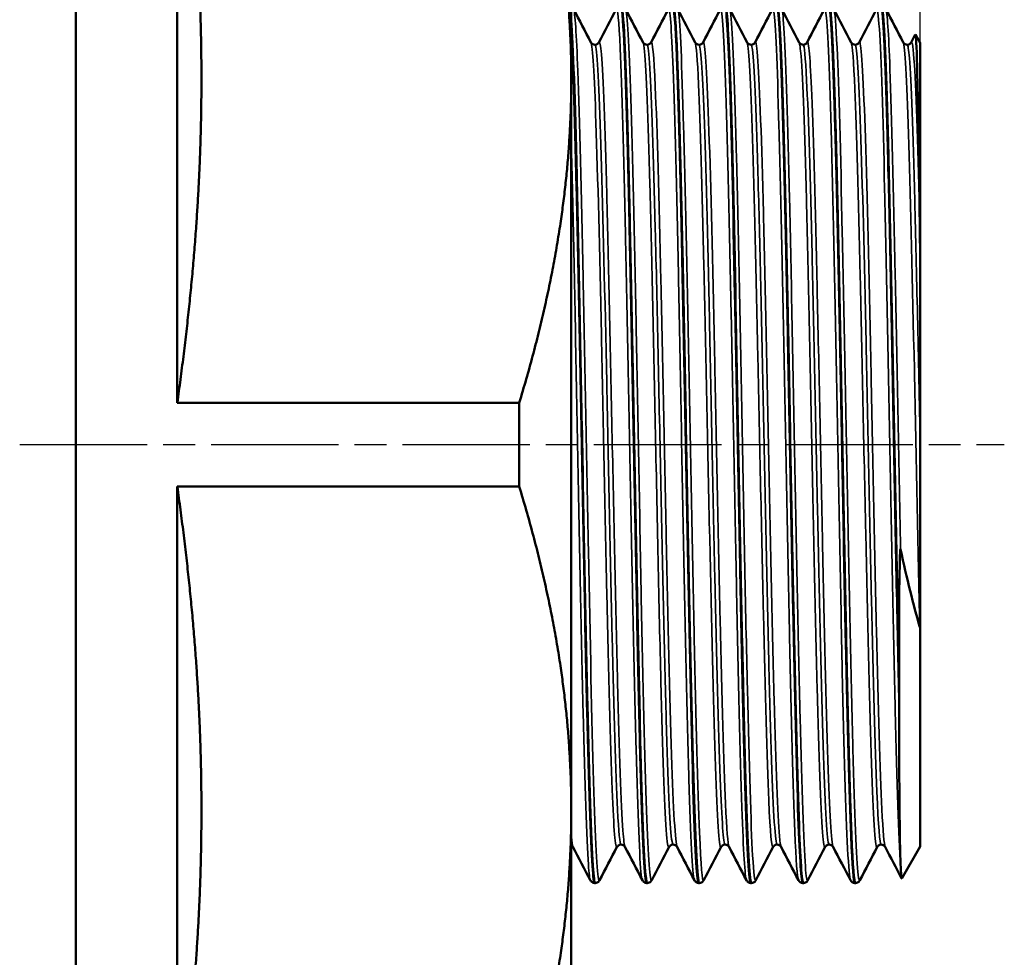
# Model space of a CAD drawing. Header units: millimetres. Extents: x -73 to 691, y -67 to 355.
# Tile 4 of 16: x 41 to 85, y 95 to 136. Entities that reach past the tile are written whole.
import ezdxf

# ---------------------------------------------------------------- set-up
doc = ezdxf.new("R2010")
doc.units = ezdxf.units.MM
doc.linetypes.add('CHAIN', pattern=[0.7087, 0.4724, -0.0591, 0.1181, -0.0591])
for name, color, linetype, lineweight in [('Видимые тонкие (ГОСТ)', 7, 'Continuous', 35), ('Видимый контур (ГОСТ)', 7, 'Continuous', 50), ('Осевая линия (ГОСТ)', 7, 'Continuous', 25), ('Размер (ГОСТ)', 7, 'Continuous', 25)]:
    doc.layers.add(name, color=color, linetype=linetype, lineweight=lineweight)
doc.styles.add('Обычный текст (ГОСТ)', font='GOST Common Italic.ttf')
doc.dimstyles.new('Обычный (ГОСТ)', dxfattribs={"dimtxt": 3.5, "dimasz": 3.5, "dimexe": 1, "dimexo": 0, "dimgap": 0.5, "dimtad": 1, "dimrnd": 1e-08, "dimtxsty": 'Обычный текст (ГОСТ)', "dimblk": 'Filled-1', "dimcen": 0.09, "dimdle": 15, "dimclrd": 256, "dimclre": 256, "dimclrt": 256, "dimazin": 2, "dimtfac": 0.714286, "dimtdec": 3, "dimtmove": 0, "dimatfit": 3, "dimfxl": 1, "dimtolj": 1, "dimlwd": 25, "dimlwe": 25, "dimarcsym": 0})

# ---------------------------------------------------------------- blocks, each defined once
blk = doc.blocks.new('Filled-1')
at = {"color": 0}
for p, q in [((0, 0), (-1, 0.143)), ((-1, 0.143), (-1, -0.143)), ((-1, 0), (0, 0)), ((-1, -0.143), (0, 0))]:
    blk.add_line(p, q, dxfattribs=at)
at = {"color": 0, "flags": 128}
blk.add_lwpolyline([(-1, -0.143), (0, 0), (-1, 0.143), (-1, -0.143)], dxfattribs=at)
at = {"color": 0}
blk.add_solid([(-1, -0.143), (0, 0), (-1, 0.143), (-1, -0.143)], dxfattribs=at)
blk = doc.blocks.new('*D9')
at = {"layer": 'Defpoints', "color": 0, "linetype": 'Continuous', "transparency": 16777216}
for p in [(81.049, 159.831), (43.549, 154.008), (81.049, 135.353)]:
    blk.add_point(p, dxfattribs=at)
at = {"layer": 'Размер (ГОСТ)', "linetype": 'Continuous', "lineweight": 25, "transparency": 16777216}
for p, q in [((43.549, 154.008), (43.549, 160.831)), ((81.049, 135.353), (81.049, 160.831)), ((47.049, 159.831), (77.549, 159.831))]:
    blk.add_line(p, q, dxfattribs=at)
at = {"layer": 'Размер (ГОСТ)', "linetype": 'Continuous', "lineweight": 25, "transparency": 16777216, "xscale": 3.5, "yscale": 3.5, "zscale": 3.5, "rotation": 180}
blk.add_blockref('Filled-1', (43.549, 159.831), dxfattribs=at)
at = {"layer": 'Размер (ГОСТ)', "linetype": 'Continuous', "lineweight": 25, "transparency": 16777216, "xscale": 3.5, "yscale": 3.5, "zscale": 3.5}
blk.add_blockref('Filled-1', (81.049, 159.831), dxfattribs=at)
at = {"layer": 'Размер (ГОСТ)', "linetype": 'Continuous', "lineweight": 25, "transparency": 16777216, "insert": (57.897, 164.531), "char_height": 3.5, "attachment_point": 1, "style": 'Обычный текст (ГОСТ)'}
blk.add_mtext('\\A1;37,5', dxfattribs=at)

msp = doc.modelspace()

# ---------------------------------------------------------------- linework, layer by layer
at = {"layer": 'Видимые тонкие (ГОСТ)'}
for points, knots in [([(68.706, 98.166), (68.691, 98.194), (68.676, 98.271), (68.66, 98.399), (68.582, 99.059), (68.504, 101.057), (68.425, 104.01), (68.347, 106.961), (68.269, 110.848), (68.191, 114.927), (68.113, 119.002), (68.035, 123.246), (67.956, 126.848), (67.878, 130.446), (67.8, 133.384), (67.722, 135.099), (67.665, 136.357), (67.608, 136.953), (67.55, 136.849)], [39.306397, 39.306397, 39.306397, 39.306397, 39.430679, 39.430679, 39.430679, 40.069141, 40.069141, 40.069141, 40.70695, 40.70695, 40.70695, 41.344161, 41.344161, 41.344161, 41.980824, 41.980824, 41.980824, 42.447989, 42.447989, 42.447989, 42.447989]), ([(71.017, 98.163), (71.015, 98.168), (71.012, 98.175), (71.009, 98.184), (70.931, 98.428), (70.853, 100.022), (70.775, 102.662), (70.696, 105.301), (70.618, 108.969), (70.54, 112.966), (70.462, 116.96), (70.384, 121.261), (70.306, 125.047), (70.228, 128.83), (70.15, 132.078), (70.072, 134.169), (70.002, 136.044), (69.932, 136.981), (69.862, 136.853)], [33.023211, 33.023211, 33.023211, 33.023211, 33.04608, 33.04608, 33.04608, 33.683509, 33.683509, 33.683509, 34.320648, 34.320648, 34.320648, 34.957511, 34.957511, 34.957511, 35.59411, 35.59411, 35.59411, 36.164804, 36.164804, 36.164804, 36.164804]), ([(73.329, 98.166), (73.261, 98.303), (73.194, 99.424), (73.126, 101.395), (73.047, 103.697), (72.968, 107.141), (72.889, 111.058), (72.811, 114.953), (72.732, 119.292), (72.654, 123.238), (72.575, 127.182), (72.497, 130.711), (72.418, 133.145), (72.34, 135.578), (72.262, 136.903), (72.183, 136.866), (72.18, 136.864), (72.176, 136.86), (72.173, 136.854)], [26.740026, 26.740026, 26.740026, 26.740026, 27.290945, 27.290945, 27.290945, 27.934618, 27.934618, 27.934618, 28.574845, 28.574845, 28.574845, 29.214676, 29.214676, 29.214676, 29.854123, 29.854123, 29.854123, 29.881619, 29.881619, 29.881619, 29.881619]), ([(77.952, 98.171), (77.909, 98.254), (77.866, 98.725), (77.823, 99.574), (77.745, 101.125), (77.666, 103.929), (77.588, 107.449), (77.51, 110.967), (77.432, 115.181), (77.353, 119.282), (77.275, 123.381), (77.197, 127.346), (77.119, 130.414), (77.041, 133.482), (76.962, 135.638), (76.884, 136.468), (76.855, 136.78), (76.825, 136.905), (76.796, 136.846)], [14.173655, 14.173655, 14.173655, 14.173655, 14.52319, 14.52319, 14.52319, 15.161529, 15.161529, 15.161529, 15.799703, 15.799703, 15.799703, 16.437714, 16.437714, 16.437714, 17.075566, 17.075566, 17.075566, 17.315248, 17.315248, 17.315248, 17.315248]), ([(80.175, 98.882), (80.096, 100.008), (80.018, 102.444), (79.939, 105.721), (79.861, 108.997), (79.782, 113.095), (79.704, 117.224), (79.626, 121.352), (79.547, 125.489), (79.469, 128.837), (79.39, 132.183), (79.312, 134.723), (79.233, 135.967), (79.191, 136.633), (79.149, 136.925), (79.107, 136.845)], [8.12995, 8.12995, 8.12995, 8.12995, 8.770131, 8.770131, 8.770131, 9.410112, 9.410112, 9.410112, 10.049897, 10.049897, 10.049897, 10.689489, 10.689489, 10.689489, 11.032063, 11.032063, 11.032063, 11.032063]), ([(66.809, 98.165), (66.798, 98.143), (66.787, 98.146), (66.776, 98.176), (66.698, 98.392), (66.62, 99.956), (66.542, 102.569), (66.464, 105.179), (66.386, 108.82), (66.308, 112.8), (66.229, 116.794), (66.151, 121.108), (66.073, 124.914), (65.995, 128.706), (65.917, 131.972), (65.839, 134.09), (65.777, 135.774), (65.715, 136.725), (65.653, 136.85)], [39.23342, 39.23342, 39.23342, 39.23342, 39.322429, 39.322429, 39.322429, 39.959197, 39.959197, 39.959197, 40.595005, 40.595005, 40.595005, 41.23325, 41.23325, 41.23325, 41.869267, 41.869267, 41.869267, 42.375012, 42.375012, 42.375012, 42.375012]), ([(69.12, 98.163), (69.045, 98.023), (68.97, 99.113), (68.895, 101.253), (68.817, 103.492), (68.739, 106.869), (68.66, 110.732), (68.582, 114.592), (68.504, 118.916), (68.425, 122.874), (68.347, 126.829), (68.269, 130.397), (68.191, 132.894), (68.115, 135.305), (68.04, 136.706), (67.964, 136.854)], [32.950234, 32.950234, 32.950234, 32.950234, 33.560761, 33.560761, 33.560761, 34.199929, 34.199929, 34.199929, 34.838391, 34.838391, 34.838391, 35.476201, 35.476201, 35.476201, 36.091827, 36.091827, 36.091827, 36.091827]), ([(71.431, 98.166), (71.369, 98.053), (71.306, 98.781), (71.244, 100.285), (71.165, 102.163), (71.087, 105.242), (71.009, 108.931), (70.931, 112.619), (70.853, 116.896), (70.775, 120.944), (70.696, 124.99), (70.618, 128.785), (70.54, 131.603), (70.462, 134.42), (70.384, 136.246), (70.306, 136.731), (70.296, 136.794), (70.286, 136.834), (70.276, 136.852)], [26.667049, 26.667049, 26.667049, 26.667049, 27.177598, 27.177598, 27.177598, 27.81533, 27.81533, 27.81533, 28.452759, 28.452759, 28.452759, 29.089899, 29.089899, 29.089899, 29.726762, 29.726762, 29.726762, 29.808642, 29.808642, 29.808642, 29.808642]), ([(73.743, 98.17), (73.697, 98.084), (73.651, 98.447), (73.605, 99.255), (73.527, 100.622), (73.449, 103.254), (73.371, 106.651), (73.289, 110.201), (73.208, 114.567), (73.126, 118.844), (73.047, 122.987), (72.968, 127.024), (72.889, 130.167), (72.811, 133.292), (72.732, 135.516), (72.654, 136.409), (72.632, 136.662), (72.609, 136.808), (72.587, 136.848)], [20.383864, 20.383864, 20.383864, 20.383864, 20.759898, 20.759898, 20.759898, 21.395759, 21.395759, 21.395759, 22.060196, 22.060196, 22.060196, 22.703868, 22.703868, 22.703868, 23.344096, 23.344096, 23.344096, 23.525456, 23.525456, 23.525456, 23.525456]), ([(75.64, 98.169), (75.586, 98.278), (75.532, 99.013), (75.477, 100.33), (75.399, 102.225), (75.321, 105.313), (75.243, 109.005), (75.165, 112.695), (75.087, 116.97), (75.009, 121.01), (74.931, 125.05), (74.853, 128.835), (74.775, 131.642), (74.697, 134.448), (74.619, 136.262), (74.541, 136.737), (74.522, 136.85), (74.503, 136.887), (74.485, 136.849)], [20.456841, 20.456841, 20.456841, 20.456841, 20.899527, 20.899527, 20.899527, 21.536358, 21.536358, 21.536358, 22.173058, 22.173058, 22.173058, 22.809627, 22.809627, 22.809627, 23.446071, 23.446071, 23.446071, 23.598433, 23.598433, 23.598433, 23.598433]), ([(76.054, 98.171), (76.018, 98.101), (75.982, 98.305), (75.946, 98.788), (75.868, 99.835), (75.79, 102.187), (75.712, 105.394), (75.634, 108.6), (75.555, 112.643), (75.477, 116.75), (75.399, 120.856), (75.321, 125.004), (75.243, 128.401), (75.165, 131.797), (75.087, 134.425), (75.009, 135.781), (74.972, 136.42), (74.935, 136.776), (74.899, 136.846)], [14.100678, 14.100678, 14.100678, 14.100678, 14.394702, 14.394702, 14.394702, 15.031809, 15.031809, 15.031809, 15.668777, 15.668777, 15.668777, 16.305609, 16.305609, 16.305609, 16.942308, 16.942308, 16.942308, 17.242271, 17.242271, 17.242271, 17.242271]), ([(78.366, 98.169), (78.341, 98.12), (78.317, 98.196), (78.293, 98.401), (78.215, 99.063), (78.136, 101.064), (78.058, 104.02), (77.98, 106.976), (77.901, 110.87), (77.823, 114.954), (77.745, 119.037), (77.666, 123.288), (77.588, 126.891), (77.51, 130.493), (77.432, 133.427), (77.353, 135.131), (77.306, 136.173), (77.258, 136.752), (77.21, 136.846)], [7.817493, 7.817493, 7.817493, 7.817493, 8.015252, 8.015252, 8.015252, 8.653933, 8.653933, 8.653933, 9.292441, 9.292441, 9.292441, 9.93078, 9.93078, 9.93078, 10.568953, 10.568953, 10.568953, 10.959086, 10.959086, 10.959086, 10.959086]), ([(80.175, 112.862), (80.096, 116.872), (80.018, 121.199), (79.939, 125.007), (79.861, 128.815), (79.782, 132.083), (79.704, 134.181), (79.643, 135.809), (79.582, 136.726), (79.521, 136.85)], [2.899201, 2.899201, 2.899201, 2.899201, 3.539381, 3.539381, 3.539381, 4.179362, 4.179362, 4.179362, 4.6759, 4.6759, 4.6759, 4.6759]), ([(67.579, 99.643), (67.508, 99.512), (67.437, 100.404), (67.365, 102.193), (67.285, 104.202), (67.205, 107.329), (67.125, 110.949), (67.045, 114.561), (66.965, 118.642), (66.886, 122.377), (66.806, 126.105), (66.726, 129.468), (66.646, 131.797), (66.572, 133.966), (66.498, 135.227), (66.424, 135.374)], [39.230405, 39.230405, 39.230405, 39.230405, 39.812165, 39.812165, 39.812165, 40.465107, 40.465107, 40.465107, 41.1165, 41.1165, 41.1165, 41.766573, 41.766573, 41.766573, 42.371998, 42.371998, 42.371998, 42.371998]), ([(67.757, 99.752), (67.706, 99.756), (67.654, 100.282), (67.602, 101.308), (67.522, 102.886), (67.443, 105.638), (67.363, 109.017), (67.283, 112.418), (67.202, 116.435), (67.122, 120.261), (67.042, 124.077), (66.962, 127.681), (66.882, 130.35), (66.802, 133.013), (66.723, 134.731), (66.643, 135.161), (66.629, 135.234), (66.615, 135.27), (66.602, 135.269)], [39.269908, 39.269908, 39.269908, 39.269908, 39.692546, 39.692546, 39.692546, 40.342302, 40.342302, 40.342302, 40.996297, 40.996297, 40.996297, 41.64874, 41.64874, 41.64874, 42.299861, 42.299861, 42.299861, 42.411501, 42.411501, 42.411501, 42.411501]), ([(67.935, 99.65), (67.904, 99.707), (67.874, 99.949), (67.843, 100.378), (67.763, 101.486), (67.684, 103.835), (67.604, 106.959), (67.525, 110.08), (67.445, 113.958), (67.365, 117.823), (67.285, 121.714), (67.205, 125.57), (67.125, 128.619), (67.045, 131.661), (66.965, 133.881), (66.886, 134.837), (66.85, 135.261), (66.815, 135.435), (66.78, 135.366)], [39.309411, 39.309411, 39.309411, 39.309411, 39.560443, 39.560443, 39.560443, 40.209627, 40.209627, 40.209627, 40.858324, 40.858324, 40.858324, 41.511266, 41.511266, 41.511266, 42.162659, 42.162659, 42.162659, 42.451004, 42.451004, 42.451004, 42.451004]), ([(69.891, 99.651), (69.85, 99.572), (69.809, 99.82), (69.768, 100.396), (69.689, 101.516), (69.609, 103.874), (69.529, 107.003), (69.447, 110.265), (69.364, 114.345), (69.281, 118.371), (69.201, 122.26), (69.12, 126.074), (69.04, 129.048), (68.96, 132.018), (68.88, 134.133), (68.8, 134.97), (68.779, 135.197), (68.757, 135.329), (68.735, 135.369)], [32.94722, 32.94722, 32.94722, 32.94722, 33.280719, 33.280719, 33.280719, 33.929522, 33.929522, 33.929522, 34.605803, 34.605803, 34.605803, 35.259092, 35.259092, 35.259092, 35.911554, 35.911554, 35.911554, 36.088813, 36.088813, 36.088813, 36.088813]), ([(70.069, 99.75), (70.049, 99.748), (70.028, 99.825), (70.008, 99.984), (69.929, 100.614), (69.849, 102.518), (69.769, 105.318), (69.689, 108.117), (69.61, 111.794), (69.53, 115.62), (69.447, 119.603), (69.364, 123.72), (69.281, 127.092), (69.201, 130.354), (69.121, 132.899), (69.041, 134.215), (68.998, 134.912), (68.956, 135.262), (68.913, 135.263)], [32.986723, 32.986723, 32.986723, 32.986723, 33.151061, 33.151061, 33.151061, 33.801173, 33.801173, 33.801173, 34.451041, 34.451041, 34.451041, 35.127419, 35.127419, 35.127419, 35.781781, 35.781781, 35.781781, 36.128316, 36.128316, 36.128316, 36.128316]), ([(70.247, 99.642), (70.246, 99.643), (70.246, 99.643), (70.246, 99.644), (70.166, 99.806), (70.087, 101.264), (70.007, 103.731), (69.927, 106.197), (69.848, 109.655), (69.768, 113.421), (69.689, 117.185), (69.609, 121.235), (69.529, 124.769), (69.447, 128.452), (69.364, 131.549), (69.281, 133.398), (69.217, 134.807), (69.154, 135.485), (69.091, 135.37)], [33.026226, 33.026226, 33.026226, 33.026226, 33.028527, 33.028527, 33.028527, 33.677831, 33.677831, 33.677831, 34.326878, 34.326878, 34.326878, 34.975681, 34.975681, 34.975681, 35.651962, 35.651962, 35.651962, 36.167818, 36.167818, 36.167818, 36.167818]), ([(72.202, 99.645), (72.188, 99.616), (72.174, 99.628), (72.16, 99.68), (72.08, 99.975), (72, 101.563), (71.921, 104.129), (71.841, 106.705), (71.761, 110.252), (71.681, 114.062), (71.601, 117.87), (71.522, 121.918), (71.442, 125.401), (71.362, 128.881), (71.282, 131.775), (71.202, 133.507), (71.15, 134.633), (71.098, 135.264), (71.047, 135.367)], [26.664035, 26.664035, 26.664035, 26.664035, 26.779762, 26.779762, 26.779762, 27.428875, 27.428875, 27.428875, 28.080369, 28.080369, 28.080369, 28.731507, 28.731507, 28.731507, 29.382305, 29.382305, 29.382305, 29.805627, 29.805627, 29.805627, 29.805627]), ([(72.38, 99.746), (72.309, 99.752), (72.237, 100.78), (72.166, 102.682), (72.086, 104.811), (72.005, 108.023), (71.925, 111.674), (71.845, 115.324), (71.765, 119.391), (71.685, 123.061), (71.605, 126.729), (71.525, 129.98), (71.445, 132.162), (71.372, 134.172), (71.298, 135.266), (71.224, 135.271)], [26.703538, 26.703538, 26.703538, 26.703538, 27.286762, 27.286762, 27.286762, 27.939701, 27.939701, 27.939701, 28.59227, 28.59227, 28.59227, 29.244482, 29.244482, 29.244482, 29.84513, 29.84513, 29.84513, 29.84513]), ([(72.558, 99.649), (72.505, 99.755), (72.452, 100.406), (72.4, 101.568), (72.32, 103.329), (72.24, 106.254), (72.16, 109.757), (72.08, 113.243), (72, 117.282), (71.921, 121.073), (71.841, 124.878), (71.761, 128.411), (71.681, 130.967), (71.601, 133.522), (71.522, 135.086), (71.442, 135.347), (71.429, 135.39), (71.415, 135.398), (71.402, 135.372)], [26.74304, 26.74304, 26.74304, 26.74304, 27.173677, 27.173677, 27.173677, 27.825921, 27.825921, 27.825921, 28.475034, 28.475034, 28.475034, 29.126528, 29.126528, 29.126528, 29.777666, 29.777666, 29.777666, 29.884633, 29.884633, 29.884633, 29.884633]), ([(74.514, 99.645), (74.449, 99.528), (74.384, 100.244), (74.319, 101.723), (74.24, 103.539), (74.16, 106.496), (74.081, 110.007), (74.001, 113.517), (73.921, 117.561), (73.842, 121.339), (73.762, 125.115), (73.683, 128.603), (73.603, 131.112), (73.524, 133.621), (73.444, 135.136), (73.365, 135.358), (73.362, 135.365), (73.36, 135.37), (73.358, 135.374)], [20.380849, 20.380849, 20.380849, 20.380849, 20.909243, 20.909243, 20.909243, 21.558214, 21.558214, 21.558214, 22.207064, 22.207064, 22.207064, 22.855795, 22.855795, 22.855795, 23.504412, 23.504412, 23.504412, 23.522442, 23.522442, 23.522442, 23.522442]), ([(74.692, 99.753), (74.65, 99.754), (74.609, 100.083), (74.568, 100.741), (74.488, 102.012), (74.408, 104.501), (74.329, 107.712), (74.249, 110.922), (74.169, 114.837), (74.089, 118.678), (74.01, 122.517), (73.93, 126.261), (73.85, 129.165), (73.771, 132.068), (73.691, 134.115), (73.611, 134.899), (73.586, 135.146), (73.561, 135.267), (73.536, 135.265)], [20.420352, 20.420352, 20.420352, 20.420352, 20.75682, 20.75682, 20.75682, 21.406985, 21.406985, 21.406985, 22.057024, 22.057024, 22.057024, 22.706942, 22.706942, 22.706942, 23.356741, 23.356741, 23.356741, 23.561945, 23.561945, 23.561945, 23.561945]), ([(74.869, 99.648), (74.845, 99.692), (74.821, 99.851), (74.797, 100.127), (74.717, 101.035), (74.638, 103.201), (74.558, 106.198), (74.478, 109.195), (74.399, 113.003), (74.319, 116.869), (74.24, 120.735), (74.16, 124.635), (74.081, 127.798), (74.001, 130.961), (73.921, 133.368), (73.842, 134.543), (73.799, 135.173), (73.756, 135.447), (73.714, 135.366)], [20.459855, 20.459855, 20.459855, 20.459855, 20.657083, 20.657083, 20.657083, 21.306307, 21.306307, 21.306307, 21.955402, 21.955402, 21.955402, 22.604373, 22.604373, 22.604373, 23.253223, 23.253223, 23.253223, 23.601448, 23.601448, 23.601448, 23.601448]), ([(76.825, 99.651), (76.786, 99.576), (76.748, 99.791), (76.709, 100.3), (76.63, 101.352), (76.55, 103.656), (76.47, 106.752), (76.39, 109.848), (76.311, 113.718), (76.231, 117.593), (76.151, 121.467), (76.071, 125.324), (75.992, 128.397), (75.912, 131.469), (75.832, 133.74), (75.753, 134.759), (75.725, 135.114), (75.697, 135.316), (75.669, 135.367)], [14.097664, 14.097664, 14.097664, 14.097664, 14.412104, 14.412104, 14.412104, 15.062478, 15.062478, 15.062478, 15.712696, 15.712696, 15.712696, 16.362761, 16.362761, 16.362761, 17.012678, 17.012678, 17.012678, 17.239257, 17.239257, 17.239257, 17.239257]), ([(77.003, 99.748), (76.989, 99.746), (76.976, 99.781), (76.962, 99.853), (76.882, 100.278), (76.803, 101.993), (76.723, 104.657), (76.643, 107.32), (76.563, 110.914), (76.483, 114.724), (76.403, 118.533), (76.323, 122.534), (76.243, 125.929), (76.164, 129.324), (76.084, 132.093), (76.004, 133.686), (75.952, 134.727), (75.899, 135.261), (75.847, 135.265)], [14.137167, 14.137167, 14.137167, 14.137167, 14.247516, 14.247516, 14.247516, 14.899125, 14.899125, 14.899125, 15.550574, 15.550574, 15.550574, 16.201866, 16.201866, 16.201866, 16.853005, 16.853005, 16.853005, 17.27876, 17.27876, 17.27876, 17.27876]), ([(77.181, 99.642), (77.103, 99.793), (77.026, 101.163), (76.949, 103.5), (76.869, 105.909), (76.789, 109.333), (76.709, 113.09), (76.63, 116.846), (76.55, 120.913), (76.47, 124.482), (76.39, 128.05), (76.311, 131.1), (76.231, 133.026), (76.162, 134.682), (76.094, 135.497), (76.025, 135.372)], [14.17667, 14.17667, 14.17667, 14.17667, 14.807729, 14.807729, 14.807729, 15.458263, 15.458263, 15.458263, 16.108636, 16.108636, 16.108636, 16.758854, 16.758854, 16.758854, 17.318263, 17.318263, 17.318263, 17.318263]), ([(79.136, 99.644), (79.126, 99.623), (79.116, 99.624), (79.105, 99.646), (79.025, 99.821), (78.945, 101.305), (78.865, 103.8), (78.785, 106.295), (78.706, 109.786), (78.626, 113.577), (78.546, 117.366), (78.466, 121.432), (78.386, 124.963), (78.306, 128.492), (78.226, 131.466), (78.146, 133.291), (78.091, 134.55), (78.036, 135.257), (77.981, 135.368)], [7.814479, 7.814479, 7.814479, 7.814479, 7.899013, 7.899013, 7.899013, 8.55114, 8.55114, 8.55114, 9.203076, 9.203076, 9.203076, 9.854825, 9.854825, 9.854825, 10.506389, 10.506389, 10.506389, 10.956071, 10.956071, 10.956071, 10.956071]), ([(79.314, 99.749), (79.25, 99.755), (79.186, 100.567), (79.123, 102.104), (79.042, 104.03), (78.962, 107.083), (78.882, 110.651), (78.802, 114.218), (78.722, 118.278), (78.642, 122.018), (78.562, 125.757), (78.482, 129.153), (78.402, 131.527), (78.322, 133.9), (78.242, 135.237), (78.162, 135.271), (78.161, 135.271), (78.16, 135.271), (78.159, 135.271)], [7.853982, 7.853982, 7.853982, 7.853982, 8.375242, 8.375242, 8.375242, 9.028452, 9.028452, 9.028452, 9.681471, 9.681471, 9.681471, 10.3343, 10.3343, 10.3343, 10.986944, 10.986944, 10.986944, 10.995574, 10.995574, 10.995574, 10.995574]), ([(79.492, 99.65), (79.443, 99.747), (79.394, 100.311), (79.345, 101.323), (79.265, 102.975), (79.185, 105.809), (79.105, 109.258), (79.025, 112.706), (78.945, 116.749), (78.865, 120.578), (78.785, 124.405), (78.706, 127.997), (78.626, 130.635), (78.546, 133.273), (78.466, 134.941), (78.386, 135.308), (78.369, 135.384), (78.353, 135.404), (78.337, 135.371)], [7.893485, 7.893485, 7.893485, 7.893485, 8.29285, 8.29285, 8.29285, 8.945172, 8.945172, 8.945172, 9.597299, 9.597299, 9.597299, 10.249235, 10.249235, 10.249235, 10.900984, 10.900984, 10.900984, 11.035077, 11.035077, 11.035077, 11.035077]), ([(81.029, 109.401), (80.948, 112.893), (80.867, 116.98), (80.787, 120.83), (80.707, 124.657), (80.626, 128.229), (80.546, 130.827), (80.466, 133.425), (80.386, 135.035), (80.306, 135.335), (80.301, 135.352), (80.297, 135.365), (80.292, 135.374)], [2.670974, 2.670974, 2.670974, 2.670974, 3.328459, 3.328459, 3.328459, 3.982028, 3.982028, 3.982028, 4.635379, 4.635379, 4.635379, 4.672886, 4.672886, 4.672886, 4.672886]), ([(81.049, 117.457), (80.968, 121.355), (80.887, 125.245), (80.807, 128.336), (80.726, 131.409), (80.646, 133.672), (80.566, 134.671), (80.534, 135.069), (80.502, 135.265), (80.47, 135.264)], [3.138732, 3.138732, 3.138732, 3.138732, 3.797081, 3.797081, 3.797081, 4.451739, 4.451739, 4.451739, 4.712389, 4.712389, 4.712389, 4.712389]), ([(81.029, 127.24), (80.948, 130.527), (80.867, 133.079), (80.787, 134.378), (80.74, 135.123), (80.694, 135.453), (80.648, 135.366)], [3.717133, 3.717133, 3.717133, 3.717133, 4.374618, 4.374618, 4.374618, 4.751892, 4.751892, 4.751892, 4.751892]), ([(66.395, 98.17), (66.366, 98.223), (66.337, 98.455), (66.308, 98.865), (66.229, 99.974), (66.151, 102.387), (66.073, 105.641), (65.995, 108.883), (65.917, 112.943), (65.839, 117.046), (65.761, 121.152), (65.683, 125.279), (65.605, 128.639), (65.586, 129.442), (65.568, 130.201), (65.549, 130.909)], [45.589582, 45.589582, 45.589582, 45.589582, 45.825755, 45.825755, 45.825755, 46.464, 46.464, 46.464, 47.100016, 47.100016, 47.100016, 47.73649, 47.73649, 47.73649, 47.888472, 47.888472, 47.888472, 47.888472])]:
    msp.add_open_spline(points, degree=3, knots=knots, dxfattribs=at)
msp.add_open_spline([(65.624, 99.643), (65.599, 99.691), (65.574, 99.862), (65.549, 100.154)], degree=3, dxfattribs=at)
at = {"layer": 'Видимый контур (ГОСТ)'}
for p, q in [((43.549, 81.008), (43.549, 154.008)), ((65.549, 133.758), (65.549, 150.008)), ((48.049, 119.371), (48.049, 148.146)), ((80.648, 135.374), (80.829, 135.721)), ((81.049, 135.353), (80.836, 135.722)), ((81.049, 125.396), (81.049, 135.353)), ((65.549, 101.258), (65.549, 133.758)), ((81.049, 125.396), (81.049, 117.457)), ((63.24, 119.371), (48.049, 119.371)), ((63.24, 119.371), (63.24, 115.646)), ((81.049, 117.457), (81.049, 109.529)), ((63.24, 115.646), (48.049, 115.646)), ((48.049, 86.871), (48.049, 115.646)), ((81.049, 99.664), (81.049, 109.529)), ((80.108, 107.176), (80.108, 106.32)), ((65.549, 85.008), (65.549, 101.258)), ((81.049, 99.664), (80.228, 98.242)), ((66.592, 98.033), (66.611, 98.033)), ((68.903, 98.033), (68.923, 98.033)), ((71.215, 98.033), (71.234, 98.033)), ((73.526, 98.033), (73.546, 98.033)), ((75.838, 98.033), (75.857, 98.033)), ((78.149, 98.033), (78.168, 98.033))]:
    msp.add_line(p, q, dxfattribs=at)
for points, weights in [([(49.121, 133.758), (49.121, 140.535), (48.049, 148.146)], [1, 1.03030988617, 1]), ([(65.549, 133.758), (65.549, 140.535), (63.24, 148.146)], [1, 1.03455023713, 1.00824815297]), ([(48.049, 119.371), (49.121, 126.981), (49.121, 133.758)], [1, 1.03030988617, 1]), ([(63.24, 119.371), (65.549, 126.981), (65.549, 133.758)], [1.00824815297, 1.03455023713, 1]), ([(49.121, 101.258), (49.121, 108.035), (48.049, 115.646)], [1, 1.03030988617, 1]), ([(65.549, 101.258), (65.549, 108.035), (63.24, 115.646)], [1, 1.03455023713, 1.00824815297]), ([(48.049, 86.871), (49.121, 94.481), (49.121, 101.258)], [1, 1.03030988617, 1]), ([(63.24, 86.871), (65.549, 94.481), (65.549, 101.258)], [1.00824815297, 1.03455023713, 1])]:
    msp.add_rational_spline(points, weights, degree=2, dxfattribs=at)
for points, knots in [([(67.747, 136.976), (67.797, 136.974), (67.847, 136.442), (67.897, 135.397), (67.975, 133.762), (68.053, 130.881), (68.132, 127.305), (68.21, 123.73), (68.288, 119.481), (68.366, 115.369), (68.444, 111.259), (68.522, 107.309), (68.6, 104.275), (68.678, 101.242), (68.756, 99.14), (68.835, 98.372), (68.857, 98.147), (68.88, 98.037), (68.903, 98.039)], [-42.412246, -42.412246, -42.412246, -42.412246, -42.005163, -42.005163, -42.005163, -41.367826, -41.367826, -41.367826, -40.730654, -40.730654, -40.730654, -40.093643, -40.093643, -40.093643, -39.456789, -39.456789, -39.456789, -39.269908, -39.269908, -39.269908, -39.269908]), ([(68.923, 98.039), (68.899, 98.036), (68.875, 98.156), (68.851, 98.402), (68.773, 99.203), (68.695, 101.342), (68.616, 104.406), (68.538, 107.467), (68.46, 111.436), (68.382, 115.553), (68.304, 119.666), (68.226, 123.904), (68.148, 127.457), (68.07, 131.007), (67.992, 133.855), (67.914, 135.457), (67.865, 136.461), (67.816, 136.973), (67.767, 136.976)], [32.985977, 32.985977, 32.985977, 32.985977, 33.181511, 33.181511, 33.181511, 33.819583, 33.819583, 33.819583, 34.456961, 34.456961, 34.456961, 35.093699, 35.093699, 35.093699, 35.729849, 35.729849, 35.729849, 36.128316, 36.128316, 36.128316, 36.128316]), ([(70.059, 136.979), (70.119, 136.975), (70.179, 136.193), (70.239, 134.696), (70.317, 132.755), (70.395, 129.624), (70.473, 125.899), (70.551, 122.175), (70.629, 117.877), (70.707, 113.825), (70.785, 109.773), (70.863, 105.989), (70.941, 103.191), (71.019, 100.395), (71.097, 98.601), (71.174, 98.15), (71.188, 98.072), (71.201, 98.034), (71.215, 98.036)], [-36.129061, -36.129061, -36.129061, -36.129061, -35.638793, -35.638793, -35.638793, -35.00295, -35.00295, -35.00295, -34.367239, -34.367239, -34.367239, -33.731657, -33.731657, -33.731657, -33.096199, -33.096199, -33.096199, -32.986723, -32.986723, -32.986723, -32.986723]), ([(71.234, 98.036), (71.221, 98.034), (71.207, 98.074), (71.193, 98.155), (71.115, 98.618), (71.037, 100.429), (70.959, 103.243), (70.881, 106.056), (70.803, 109.855), (70.725, 113.915), (70.647, 117.974), (70.569, 122.272), (70.491, 125.989), (70.413, 129.705), (70.335, 132.821), (70.257, 134.743), (70.197, 136.207), (70.138, 136.973), (70.078, 136.979)], [26.702792, 26.702792, 26.702792, 26.702792, 26.815653, 26.815653, 26.815653, 27.452362, 27.452362, 27.452362, 28.088772, 28.088772, 28.088772, 28.724896, 28.724896, 28.724896, 29.360746, 29.360746, 29.360746, 29.84513, 29.84513, 29.84513, 29.84513]), ([(72.37, 136.982), (72.442, 136.978), (72.514, 135.848), (72.585, 133.755), (72.664, 131.465), (72.742, 128.038), (72.821, 124.134), (72.899, 120.232), (72.977, 115.875), (73.056, 111.901), (73.134, 107.93), (73.212, 104.363), (73.291, 101.887), (73.369, 99.412), (73.447, 98.04), (73.526, 98.033), (73.526, 98.033), (73.526, 98.033), (73.526, 98.033)], [-29.845876, -29.845876, -29.845876, -29.845876, -29.261051, -29.261051, -29.261051, -28.621469, -28.621469, -28.621469, -27.982293, -27.982293, -27.982293, -27.343509, -27.343509, -27.343509, -26.705105, -26.705105, -26.705105, -26.703538, -26.703538, -26.703538, -26.703538]), ([(73.546, 98.033), (73.469, 98.031), (73.391, 99.358), (73.314, 101.768), (73.233, 104.289), (73.152, 107.984), (73.071, 112.097), (72.993, 116.086), (72.914, 120.445), (72.836, 124.333), (72.758, 128.219), (72.679, 131.615), (72.601, 133.867), (72.531, 135.887), (72.46, 136.976), (72.39, 136.982)], [20.419607, 20.419607, 20.419607, 20.419607, 21.049992, 21.049992, 21.049992, 21.709614, 21.709614, 21.709614, 22.349197, 22.349197, 22.349197, 22.988373, 22.988373, 22.988373, 23.561945, 23.561945, 23.561945, 23.561945]), ([(74.682, 136.983), (74.687, 136.983), (74.692, 136.977), (74.698, 136.965), (74.776, 136.784), (74.854, 135.249), (74.932, 132.651), (75.01, 130.054), (75.088, 126.41), (75.166, 122.414), (75.244, 118.419), (75.322, 114.094), (75.4, 110.262), (75.478, 106.432), (75.556, 103.117), (75.634, 100.946), (75.702, 99.054), (75.77, 98.041), (75.838, 98.035)], [-23.56269, -23.56269, -23.56269, -23.56269, -23.518304, -23.518304, -23.518304, -22.881894, -22.881894, -22.881894, -22.24577, -22.24577, -22.24577, -21.609919, -21.609919, -21.609919, -20.974329, -20.974329, -20.974329, -20.420352, -20.420352, -20.420352, -20.420352]), ([(75.857, 98.035), (75.789, 98.038), (75.72, 99.069), (75.651, 100.995), (75.573, 103.183), (75.495, 106.515), (75.417, 110.355), (75.339, 114.194), (75.262, 118.521), (75.184, 122.51), (75.106, 126.499), (75.028, 130.129), (74.95, 132.708), (74.872, 135.288), (74.794, 136.804), (74.716, 136.968), (74.711, 136.978), (74.706, 136.983), (74.701, 136.983)], [14.136421, 14.136421, 14.136421, 14.136421, 14.695896, 14.695896, 14.695896, 15.331873, 15.331873, 15.331873, 15.967715, 15.967715, 15.967715, 16.603426, 16.603426, 16.603426, 17.239009, 17.239009, 17.239009, 17.27876, 17.27876, 17.27876, 17.27876]), ([(76.993, 136.98), (77.009, 136.982), (77.024, 136.931), (77.04, 136.825), (77.118, 136.298), (77.197, 134.422), (77.275, 131.556), (77.353, 128.694), (77.431, 124.858), (77.509, 120.784), (77.587, 116.713), (77.665, 112.425), (77.743, 108.738), (77.821, 105.054), (77.899, 101.989), (77.977, 100.128), (78.034, 98.757), (78.092, 98.044), (78.149, 98.038)], [-17.279505, -17.279505, -17.279505, -17.279505, -17.151083, -17.151083, -17.151083, -16.513704, -16.513704, -16.513704, -15.876966, -15.876966, -15.876966, -15.240817, -15.240817, -15.240817, -14.605202, -14.605202, -14.605202, -14.137167, -14.137167, -14.137167, -14.137167]), ([(78.169, 98.038), (78.11, 98.042), (78.052, 98.774), (77.994, 100.18), (77.916, 102.07), (77.838, 105.165), (77.759, 108.875), (77.681, 112.584), (77.603, 116.886), (77.525, 120.958), (77.447, 125.029), (77.369, 128.848), (77.291, 131.684), (77.212, 134.519), (77.134, 136.357), (77.056, 136.847), (77.042, 136.938), (77.027, 136.982), (77.013, 136.98)], [7.853236, 7.853236, 7.853236, 7.853236, 8.327999, 8.327999, 8.327999, 8.965503, 8.965503, 8.965503, 9.602839, 9.602839, 9.602839, 10.240012, 10.240012, 10.240012, 10.877023, 10.877023, 10.877023, 10.995574, 10.995574, 10.995574, 10.995574]), ([(79.304, 136.976), (79.333, 136.979), (79.361, 136.81), (79.39, 136.465), (79.468, 135.517), (79.546, 133.249), (79.624, 130.095), (79.705, 126.838), (79.785, 122.654), (79.866, 118.391), (79.946, 114.128), (80.027, 109.812), (80.108, 106.32)], [-10.99632, -10.99632, -10.99632, -10.99632, -10.764325, -10.764325, -10.764325, -10.127485, -10.127485, -10.127485, -9.470126, -9.470126, -9.470126, -8.812767, -8.812767, -8.812767, -8.812767]), ([(80.108, 107.176), (80.029, 110.693), (79.951, 114.927), (79.872, 119.063), (79.794, 123.198), (79.716, 127.212), (79.637, 130.334), (79.559, 133.454), (79.481, 135.666), (79.402, 136.543), (79.376, 136.835), (79.35, 136.979), (79.324, 136.977)], [2.582371, 2.582371, 2.582371, 2.582371, 3.221534, 3.221534, 3.221534, 3.860499, 3.860499, 3.860499, 4.499269, 4.499269, 4.499269, 4.712389, 4.712389, 4.712389, 4.712389]), ([(66.612, 98.041), (66.576, 98.039), (66.541, 98.299), (66.506, 98.824), (66.426, 100.015), (66.347, 102.565), (66.267, 105.966), (66.189, 109.296), (66.111, 113.422), (66.033, 117.556), (65.952, 121.824), (65.871, 126.075), (65.791, 129.446), (65.71, 132.818), (65.63, 135.29), (65.549, 136.36)], [39.269163, 39.269163, 39.269163, 39.269163, 39.555821, 39.555821, 39.555821, 40.20634, 40.20634, 40.20634, 40.84318, 40.84318, 40.84318, 41.50054, 41.50054, 41.50054, 42.157899, 42.157899, 42.157899, 42.157899]), ([(65.549, 136.076), (65.627, 134.825), (65.706, 132.271), (65.784, 128.907), (65.862, 125.544), (65.941, 121.389), (66.019, 117.241), (66.097, 113.095), (66.176, 108.978), (66.254, 105.684), (66.332, 102.39), (66.411, 99.935), (66.489, 98.79), (66.523, 98.289), (66.558, 98.04), (66.592, 98.041)], [-48.388295, -48.388295, -48.388295, -48.388295, -47.749132, -47.749132, -47.749132, -47.110167, -47.110167, -47.110167, -46.471396, -46.471396, -46.471396, -45.832817, -45.832817, -45.832817, -45.553093, -45.553093, -45.553093, -45.553093]), ([(81.029, 127.24), (81.012, 128.56), (80.995, 129.767), (80.961, 131.901), (80.945, 132.818), (80.903, 134.677), (80.878, 135.378), (80.845, 135.704), (80.837, 135.736), (80.829, 135.721)], [-8.249215, -8.249215, -8.249215, -8.249215, -7.782011, -7.782011, -7.312561, -7.312561, -6.603769, -6.603769, -6.375241, -6.375241, -6.375241, -6.375241]), ([(66.424, 135.374), (66.428, 135.365), (66.436, 135.35), (66.471, 135.316), (66.489, 135.302), (66.537, 135.28), (66.569, 135.271), (66.602, 135.271)], [0, 0, 0, 0, 0.03601997, 0.03601997, 0.05490034, 0.05490034, 0.0744849, 0.0744849, 0.0744849, 0.0744849]), ([(66.602, 135.271), (66.647, 135.271), (66.691, 135.288), (66.742, 135.323), (66.755, 135.339), (66.772, 135.361), (66.777, 135.369), (66.78, 135.374)], [0, 0, 0, 0, 0.02770344, 0.02770344, 0.05188023, 0.05188023, 0.07445278, 0.07445278, 0.07445278, 0.07445278]), ([(68.735, 135.374), (68.74, 135.365), (68.747, 135.35), (68.783, 135.316), (68.8, 135.302), (68.849, 135.28), (68.881, 135.271), (68.913, 135.271)], [0, 0, 0, 0, 0.03601997, 0.03601997, 0.05490034, 0.05490034, 0.0744849, 0.0744849, 0.0744849, 0.0744849]), ([(68.913, 135.271), (68.959, 135.271), (69.002, 135.288), (69.053, 135.323), (69.067, 135.339), (69.084, 135.361), (69.088, 135.369), (69.091, 135.374)], [0, 0, 0, 0, 0.02770344, 0.02770344, 0.05188023, 0.05188023, 0.07445278, 0.07445278, 0.07445278, 0.07445278]), ([(71.047, 135.374), (71.051, 135.365), (71.058, 135.35), (71.094, 135.316), (71.112, 135.302), (71.16, 135.28), (71.192, 135.271), (71.224, 135.271)], [0, 0, 0, 0, 0.03601997, 0.03601997, 0.05490034, 0.05490034, 0.0744849, 0.0744849, 0.0744849, 0.0744849]), ([(71.224, 135.271), (71.27, 135.271), (71.314, 135.288), (71.365, 135.323), (71.378, 135.339), (71.395, 135.361), (71.399, 135.369), (71.402, 135.374)], [0, 0, 0, 0, 0.02770344, 0.02770344, 0.05188023, 0.05188023, 0.07445278, 0.07445278, 0.07445278, 0.07445278]), ([(73.358, 135.374), (73.362, 135.365), (73.37, 135.35), (73.406, 135.316), (73.423, 135.302), (73.472, 135.28), (73.504, 135.271), (73.536, 135.271)], [0, 0, 0, 0, 0.03601997, 0.03601997, 0.05490034, 0.05490034, 0.0744849, 0.0744849, 0.0744849, 0.0744849]), ([(73.536, 135.271), (73.581, 135.271), (73.625, 135.288), (73.676, 135.323), (73.69, 135.339), (73.707, 135.361), (73.711, 135.369), (73.714, 135.374)], [0, 0, 0, 0, 0.02770344, 0.02770344, 0.05188023, 0.05188023, 0.07445278, 0.07445278, 0.07445278, 0.07445278]), ([(75.669, 135.374), (75.674, 135.365), (75.681, 135.35), (75.717, 135.316), (75.735, 135.302), (75.783, 135.28), (75.815, 135.271), (75.847, 135.271)], [0, 0, 0, 0, 0.03601997, 0.03601997, 0.05490034, 0.05490034, 0.0744849, 0.0744849, 0.0744849, 0.0744849]), ([(75.847, 135.271), (75.893, 135.271), (75.936, 135.288), (75.987, 135.323), (76.001, 135.339), (76.018, 135.361), (76.022, 135.369), (76.025, 135.374)], [0, 0, 0, 0, 0.02770344, 0.02770344, 0.05188023, 0.05188023, 0.07445278, 0.07445278, 0.07445278, 0.07445278]), ([(77.981, 135.374), (77.985, 135.365), (77.993, 135.35), (78.028, 135.316), (78.046, 135.302), (78.094, 135.28), (78.126, 135.271), (78.159, 135.271)], [0, 0, 0, 0, 0.03601997, 0.03601997, 0.05490034, 0.05490034, 0.0744849, 0.0744849, 0.0744849, 0.0744849]), ([(78.159, 135.271), (78.204, 135.271), (78.248, 135.288), (78.299, 135.323), (78.312, 135.339), (78.329, 135.361), (78.334, 135.369), (78.337, 135.374)], [0, 0, 0, 0, 0.02770344, 0.02770344, 0.05188023, 0.05188023, 0.07445278, 0.07445278, 0.07445278, 0.07445278]), ([(80.292, 135.374), (80.297, 135.365), (80.304, 135.35), (80.34, 135.316), (80.357, 135.302), (80.406, 135.28), (80.438, 135.271), (80.47, 135.271)], [0, 0, 0, 0, 0.03601997, 0.03601997, 0.05490034, 0.05490034, 0.0744849, 0.0744849, 0.0744849, 0.0744849]), ([(80.47, 135.271), (80.516, 135.271), (80.559, 135.288), (80.61, 135.323), (80.624, 135.339), (80.641, 135.361), (80.645, 135.369), (80.648, 135.374)], [0, 0, 0, 0, 0.02770344, 0.02770344, 0.05188023, 0.05188023, 0.07445278, 0.07445278, 0.07445278, 0.07445278]), ([(80.108, 107.176), (80.108, 108.716), (80.095, 110.682), (80.15, 112.634), (80.155, 112.76), (80.162, 112.836), (80.164, 112.85), (80.166, 112.863), (80.167, 112.866), (80.168, 112.869), (80.168, 112.87), (80.169, 112.871), (80.169, 112.871), (80.17, 112.872), (80.17, 112.872), (80.171, 112.872), (80.171, 112.872), (80.171, 112.872), (80.172, 112.871), (80.173, 112.869), (80.174, 112.866), (80.175, 112.862)], [-0.2961761, -0.2961761, -0.2961761, -0.2961761, -0.0331634, -0.0331634, -0.0090688, -0.0090688, -0.0045668, -0.0045668, -0.0033001, -0.0033001, -0.0027803, -0.0027803, -0.0024837, -0.0024837, -0.0022364, -0.0022364, -0.0019552, -0.0019552, -0.0015127, -0.0015127, 0, 0, 0, 0]), ([(80.175, 112.862), (80.315, 112.217), (80.457, 111.598), (80.742, 110.442), (80.884, 109.904), (81.029, 109.401)], [-0.4580409, -0.4580409, -0.4580409, -0.4580409, -0.225111, -0.225111, 0, 0, 0, 0]), ([(81.029, 109.401), (81.029, 109.399), (81.03, 109.397), (81.031, 109.395), (81.031, 109.394), (81.032, 109.394), (81.032, 109.394), (81.033, 109.394), (81.033, 109.394), (81.034, 109.395), (81.034, 109.395), (81.035, 109.396), (81.035, 109.397), (81.036, 109.399), (81.036, 109.4), (81.039, 109.413), (81.042, 109.433), (81.045, 109.47), (81.047, 109.497), (81.049, 109.529)], [-0.9869988, -0.9869988, -0.9869988, -0.9869988, -0.9781161, -0.9781161, -0.9739076, -0.9739076, -0.9716693, -0.9716693, -0.9699441, -0.9699441, -0.968084, -0.968084, -0.9653202, -0.9653202, -0.960074, -0.960074, -0.9271884, -0.9271884, -0.8827543, -0.8827543, -0.8827543, -0.8827543]), ([(80.175, 98.882), (80.153, 99.442), (80.138, 100.369), (80.116, 102.89), (80.109, 104.484), (80.108, 106.32)], [-1.329494, -1.329494, -1.329494, -1.329494, -0.672951, -0.672951, 0, 0, 0, 0]), ([(67.757, 99.745), (67.712, 99.745), (67.668, 99.728), (67.617, 99.694), (67.604, 99.678), (67.587, 99.655), (67.582, 99.648), (67.579, 99.642)], [0, 0, 0, 0, 0.02770344, 0.02770344, 0.05188023, 0.05188023, 0.07445278, 0.07445278, 0.07445278, 0.07445278]), ([(67.935, 99.642), (67.931, 99.651), (67.923, 99.666), (67.887, 99.7), (67.87, 99.714), (67.822, 99.737), (67.79, 99.745), (67.757, 99.745)], [0, 0, 0, 0, 0.03601997, 0.03601997, 0.05490034, 0.05490034, 0.0744849, 0.0744849, 0.0744849, 0.0744849]), ([(70.069, 99.745), (70.023, 99.745), (69.979, 99.728), (69.929, 99.694), (69.915, 99.678), (69.898, 99.655), (69.894, 99.648), (69.891, 99.642)], [0, 0, 0, 0, 0.02770344, 0.02770344, 0.05188023, 0.05188023, 0.07445278, 0.07445278, 0.07445278, 0.07445278]), ([(70.247, 99.642), (70.242, 99.651), (70.235, 99.666), (70.199, 99.7), (70.181, 99.714), (70.133, 99.737), (70.101, 99.745), (70.069, 99.745)], [0, 0, 0, 0, 0.03601997, 0.03601997, 0.05490034, 0.05490034, 0.0744849, 0.0744849, 0.0744849, 0.0744849]), ([(72.38, 99.745), (72.334, 99.745), (72.291, 99.728), (72.24, 99.694), (72.226, 99.678), (72.209, 99.655), (72.205, 99.648), (72.202, 99.642)], [0, 0, 0, 0, 0.02770344, 0.02770344, 0.05188023, 0.05188023, 0.07445278, 0.07445278, 0.07445278, 0.07445278]), ([(72.558, 99.642), (72.554, 99.651), (72.546, 99.666), (72.51, 99.7), (72.493, 99.714), (72.444, 99.737), (72.412, 99.745), (72.38, 99.745)], [0, 0, 0, 0, 0.03601997, 0.03601997, 0.05490034, 0.05490034, 0.0744849, 0.0744849, 0.0744849, 0.0744849]), ([(74.692, 99.745), (74.646, 99.745), (74.602, 99.728), (74.551, 99.694), (74.538, 99.678), (74.521, 99.655), (74.516, 99.648), (74.514, 99.642)], [0, 0, 0, 0, 0.02770344, 0.02770344, 0.05188023, 0.05188023, 0.07445278, 0.07445278, 0.07445278, 0.07445278]), ([(74.869, 99.642), (74.865, 99.651), (74.857, 99.666), (74.822, 99.7), (74.804, 99.714), (74.756, 99.737), (74.724, 99.745), (74.692, 99.745)], [0, 0, 0, 0, 0.03601997, 0.03601997, 0.05490034, 0.05490034, 0.0744849, 0.0744849, 0.0744849, 0.0744849]), ([(77.003, 99.745), (76.957, 99.745), (76.914, 99.728), (76.863, 99.694), (76.849, 99.678), (76.832, 99.655), (76.828, 99.648), (76.825, 99.642)], [0, 0, 0, 0, 0.02770344, 0.02770344, 0.05188023, 0.05188023, 0.07445278, 0.07445278, 0.07445278, 0.07445278]), ([(77.181, 99.642), (77.176, 99.651), (77.169, 99.666), (77.133, 99.7), (77.116, 99.714), (77.067, 99.737), (77.035, 99.745), (77.003, 99.745)], [0, 0, 0, 0, 0.03601997, 0.03601997, 0.05490034, 0.05490034, 0.0744849, 0.0744849, 0.0744849, 0.0744849]), ([(79.314, 99.745), (79.269, 99.745), (79.225, 99.728), (79.174, 99.694), (79.161, 99.678), (79.144, 99.655), (79.139, 99.648), (79.136, 99.642)], [0, 0, 0, 0, 0.02770344, 0.02770344, 0.05188023, 0.05188023, 0.07445278, 0.07445278, 0.07445278, 0.07445278]), ([(79.492, 99.642), (79.488, 99.651), (79.48, 99.666), (79.444, 99.7), (79.427, 99.714), (79.379, 99.737), (79.347, 99.745), (79.314, 99.745)], [0, 0, 0, 0, 0.03601997, 0.03601997, 0.05490034, 0.05490034, 0.0744849, 0.0744849, 0.0744849, 0.0744849]), ([(66.592, 98.033), (66.545, 98.035), (66.502, 98.053), (66.447, 98.091), (66.43, 98.11), (66.407, 98.14), (66.4, 98.152), (66.395, 98.163)], [0, 0, 0, 0, 0.02680473, 0.02680473, 0.05152112, 0.05152112, 0.07389735, 0.07389735, 0.07389735, 0.07389735]), ([(66.809, 98.163), (66.8, 98.145), (66.788, 98.124), (66.746, 98.084), (66.728, 98.069), (66.678, 98.044), (66.645, 98.035), (66.612, 98.033)], [0, 0, 0, 0, 0.03589331, 0.03589331, 0.05457819, 0.05457819, 0.07393408, 0.07393408, 0.07393408, 0.07393408]), ([(68.903, 98.033), (68.857, 98.035), (68.813, 98.053), (68.758, 98.091), (68.741, 98.11), (68.719, 98.14), (68.712, 98.152), (68.706, 98.163)], [0, 0, 0, 0, 0.02680473, 0.02680473, 0.05152112, 0.05152112, 0.07389735, 0.07389735, 0.07389735, 0.07389735]), ([(69.12, 98.163), (69.111, 98.145), (69.099, 98.124), (69.058, 98.084), (69.039, 98.069), (68.989, 98.044), (68.956, 98.035), (68.923, 98.033)], [0, 0, 0, 0, 0.03589331, 0.03589331, 0.05457819, 0.05457819, 0.07393408, 0.07393408, 0.07393408, 0.07393408]), ([(71.214, 98.033), (71.168, 98.035), (71.125, 98.053), (71.069, 98.091), (71.053, 98.11), (71.03, 98.14), (71.023, 98.152), (71.017, 98.163)], [0, 0, 0, 0, 0.02680473, 0.02680473, 0.05152112, 0.05152112, 0.07389735, 0.07389735, 0.07389735, 0.07389735]), ([(71.431, 98.163), (71.422, 98.145), (71.41, 98.124), (71.369, 98.084), (71.351, 98.069), (71.3, 98.044), (71.268, 98.035), (71.234, 98.033)], [0, 0, 0, 0, 0.03589331, 0.03589331, 0.05457819, 0.05457819, 0.07393408, 0.07393408, 0.07393408, 0.07393408]), ([(73.526, 98.033), (73.479, 98.035), (73.436, 98.053), (73.381, 98.091), (73.364, 98.11), (73.342, 98.14), (73.335, 98.152), (73.329, 98.163)], [0, 0, 0, 0, 0.02680473, 0.02680473, 0.05152112, 0.05152112, 0.07389735, 0.07389735, 0.07389735, 0.07389735]), ([(73.743, 98.163), (73.734, 98.145), (73.722, 98.124), (73.681, 98.084), (73.662, 98.069), (73.612, 98.044), (73.579, 98.035), (73.546, 98.033)], [0, 0, 0, 0, 0.03589331, 0.03589331, 0.05457819, 0.05457819, 0.07393408, 0.07393408, 0.07393408, 0.07393408]), ([(75.837, 98.033), (75.791, 98.035), (75.748, 98.053), (75.692, 98.091), (75.676, 98.11), (75.653, 98.14), (75.646, 98.152), (75.64, 98.163)], [0, 0, 0, 0, 0.02680473, 0.02680473, 0.05152112, 0.05152112, 0.07389735, 0.07389735, 0.07389735, 0.07389735]), ([(76.054, 98.163), (76.045, 98.145), (76.033, 98.124), (75.992, 98.084), (75.973, 98.069), (75.923, 98.044), (75.891, 98.035), (75.857, 98.033)], [0, 0, 0, 0, 0.03589331, 0.03589331, 0.05457819, 0.05457819, 0.07393408, 0.07393408, 0.07393408, 0.07393408]), ([(78.149, 98.033), (78.102, 98.035), (78.059, 98.053), (78.004, 98.091), (77.987, 98.11), (77.964, 98.14), (77.957, 98.152), (77.952, 98.163)], [0, 0, 0, 0, 0.02680473, 0.02680473, 0.05152112, 0.05152112, 0.07389735, 0.07389735, 0.07389735, 0.07389735]), ([(78.366, 98.163), (78.357, 98.145), (78.345, 98.124), (78.303, 98.084), (78.285, 98.069), (78.235, 98.044), (78.202, 98.035), (78.169, 98.033)], [0, 0, 0, 0, 0.03589331, 0.03589331, 0.05457819, 0.05457819, 0.07393408, 0.07393408, 0.07393408, 0.07393408])]:
    msp.add_open_spline(points, degree=3, knots=knots, dxfattribs=at)
for points in [[(65.653, 136.854), (65.91, 136.361), (66.167, 135.867), (66.424, 135.374)], [(66.78, 135.374), (67.036, 135.867), (67.293, 136.361), (67.55, 136.854)], [(67.964, 136.854), (68.221, 136.361), (68.478, 135.867), (68.735, 135.374)], [(69.091, 135.374), (69.348, 135.867), (69.605, 136.361), (69.862, 136.854)], [(70.276, 136.854), (70.533, 136.361), (70.79, 135.867), (71.047, 135.374)], [(71.402, 135.374), (71.659, 135.867), (71.916, 136.361), (72.173, 136.854)], [(72.587, 136.854), (72.844, 136.361), (73.101, 135.867), (73.358, 135.374)], [(73.714, 135.374), (73.971, 135.867), (74.228, 136.361), (74.485, 136.854)], [(74.899, 136.854), (75.155, 136.361), (75.412, 135.867), (75.669, 135.374)], [(76.025, 135.374), (76.282, 135.867), (76.539, 136.361), (76.796, 136.854)], [(77.21, 136.854), (77.467, 136.361), (77.724, 135.867), (77.981, 135.374)], [(78.337, 135.374), (78.593, 135.867), (78.85, 136.361), (79.107, 136.854)], [(79.521, 136.854), (79.778, 136.361), (80.035, 135.867), (80.292, 135.374)], [(81.049, 125.396), (81.043, 126.028), (81.036, 126.644), (81.029, 127.24)], [(65.624, 99.642), (65.617, 99.655), (65.606, 99.685), (65.549, 99.718)], [(66.395, 98.163), (66.138, 98.656), (65.881, 99.149), (65.624, 99.642)], [(67.579, 99.642), (67.322, 99.149), (67.066, 98.656), (66.809, 98.163)], [(68.706, 98.163), (68.449, 98.656), (68.192, 99.149), (67.935, 99.642)], [(69.891, 99.642), (69.634, 99.149), (69.377, 98.656), (69.12, 98.163)], [(71.017, 98.163), (70.761, 98.656), (70.504, 99.149), (70.247, 99.642)], [(72.202, 99.642), (71.945, 99.149), (71.688, 98.656), (71.431, 98.163)], [(73.329, 98.163), (73.072, 98.656), (72.815, 99.149), (72.558, 99.642)], [(74.514, 99.642), (74.257, 99.149), (74, 98.656), (73.743, 98.163)], [(75.64, 98.163), (75.383, 98.656), (75.126, 99.149), (74.869, 99.642)], [(76.825, 99.642), (76.568, 99.149), (76.311, 98.656), (76.054, 98.163)], [(77.952, 98.163), (77.695, 98.656), (77.438, 99.149), (77.181, 99.642)], [(79.136, 99.642), (78.879, 99.149), (78.623, 98.656), (78.366, 98.163)], [(80.221, 98.243), (79.978, 98.709), (79.735, 99.176), (79.492, 99.642)], [(80.228, 98.242), (80.21, 98.211), (80.193, 98.426), (80.175, 98.882)]]:
    msp.add_open_spline(points, degree=3, dxfattribs=at)
at = {"layer": 'Осевая линия (ГОСТ)', "linetype": 'CHAIN', "ltscale": 11.993792}
msp.add_line((41.049, 117.508), (84.783, 117.508), dxfattribs=at)

# ---------------------------------------------------------------- dimensions: what is measured, and where the dimension line sits
at = {"layer": 'Размер (ГОСТ)', "linetype": 'Continuous', "lineweight": 25}
dim = msp.add_linear_dim(base=(81.049, 159.831), p1=(43.549, 154.008), p2=(81.049, 135.353), angle=180, dimstyle='Обычный (ГОСТ)', override={"dimgap": 0.5, "dimdec": 2, "dimtol": 0, "dimlim": 0, "dimtp": 0, "dimtm": 0, "dimtdec": 3, "dimtofl": 0, "dimatfit": 1}, dxfattribs=at)
dim.commit()
dim.dimension.update_dxf_attribs({"geometry": '*D9', "text_midpoint": (62.299, 159.831), "dimtype": 160})

doc.saveas('drawing.dxf')
